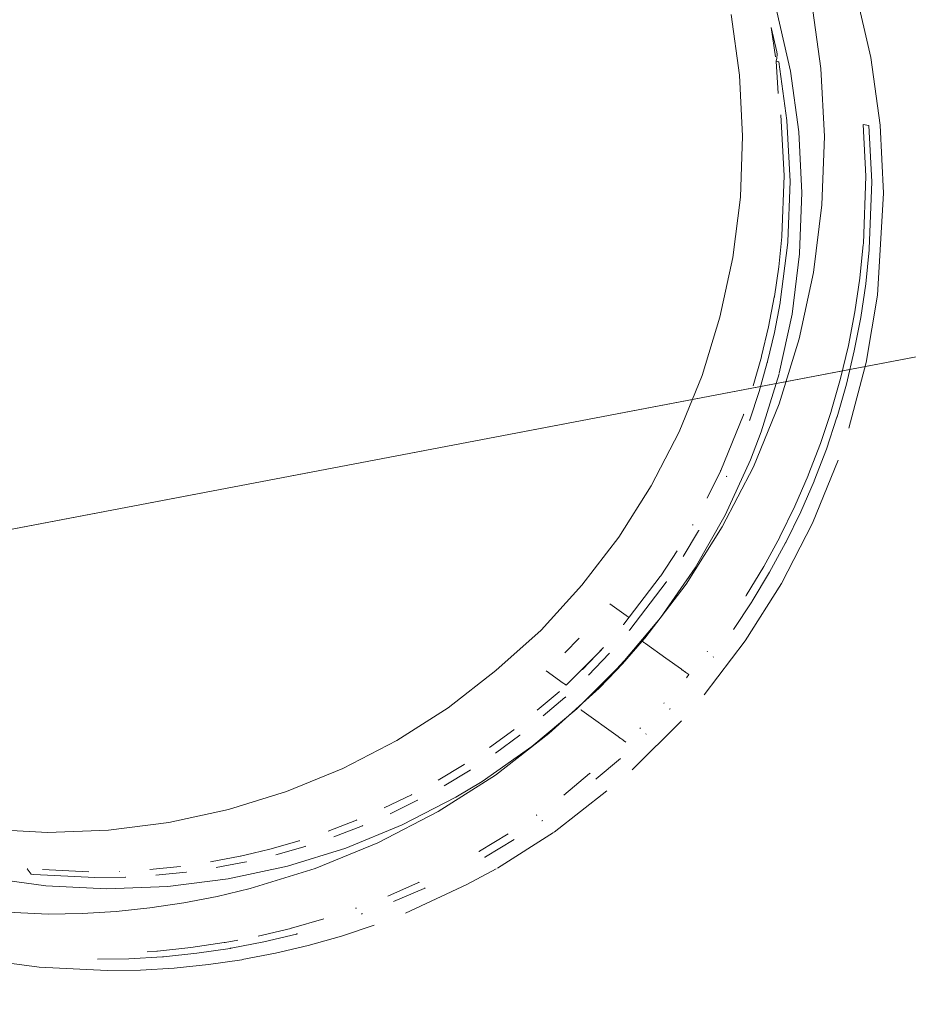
# Model space of a CAD drawing. Extents: x 3503739 to 3504470, y 5375172 to 5375561.
# Tile 53 of 121: x 3504135.0406 to 3504135.1368, y 5375386.9255 to 5375387.0321. Entities that reach past the tile are written whole.
import ezdxf

# ---------------------------------------------------------------- set-up
doc = ezdxf.new("R2010")
doc.units = 0
doc.header["$MEASUREMENT"] = 0
doc.layers.add('BHM_WA', color=7, linetype='Continuous')

msp = doc.modelspace()

# ---------------------------------------------------------------- linework, layer by layer
at = {"layer": 'BHM_WA', "color": 254, "linetype": 'Continuous', "lineweight": 13}
for p, q in [((3504135.66767, 5375387.09667), (3504134.98006, 5375386.96555)), ((3504135.12198, 5375387.03127), (3504135.12246, 5375387.02809)), ((3504135.12198, 5375387.03127), (3504135.12258, 5375387.02863)), ((3504135.12258, 5375387.02863), (3504135.12264, 5375387.02838)), ((3504135.12251, 5375387.02763), (3504135.12259, 5375387.02797)), ((3504135.12251, 5375387.02763), (3504135.12272, 5375387.02414)), ((3504135.12251, 5375387.02763), (3504135.1228, 5375387.02758)), ((3504135.12259, 5375387.02797), (3504135.12264, 5375387.02838)), ((3504135.1228, 5375387.02758), (3504135.12368, 5375387.02122)), ((3504135.12368, 5375387.02122), (3504135.12402, 5375387.01461)), ((3504135.13194, 5375387.02077), (3504135.13223, 5375387.01517)), ((3504135.13194, 5375387.02077), (3504135.13256, 5375387.02066)), ((3504135.13256, 5375387.02066), (3504135.13287, 5375387.01456)), ((3504135.12313, 5375387.0087), (3504135.12337, 5375387.01522)), ((3504135.12378, 5375387.0081), (3504135.12402, 5375387.01461)), ((3504135.13196, 5375387.00789), (3504135.13223, 5375387.01517)), ((3504135.1326, 5375387.00729), (3504135.13287, 5375387.01456)), ((3504135.1228, 5375387.00537), (3504135.12313, 5375387.00861)), ((3504135.12313, 5375387.00866), (3504135.12313, 5375387.0087)), ((3504135.12313, 5375387.00861), (3504135.12313, 5375387.00866)), ((3504135.12377, 5375387.00805), (3504135.12378, 5375387.0081)), ((3504135.12377, 5375387.008), (3504135.12377, 5375387.00805)), ((3504135.13158, 5375387.00412), (3504135.13195, 5375387.00779)), ((3504135.13195, 5375387.00779), (3504135.13196, 5375387.00784)), ((3504135.13196, 5375387.00784), (3504135.13196, 5375387.00789)), ((3504135.13222, 5375387.00351), (3504135.13259, 5375387.00718)), ((3504135.13259, 5375387.00718), (3504135.1326, 5375387.00723)), ((3504135.1326, 5375387.00723), (3504135.1326, 5375387.00729)), ((3504135.12506, 5375387.00678), (3504135.12506, 5375387.00684)), ((3504135.12232, 5375387.00214), (3504135.1228, 5375387.00537)), ((3504135.13104, 5375387.00047), (3504135.13158, 5375387.00412)), ((3504135.13168, 5375386.99986), (3504135.13222, 5375387.00351)), ((3504135.1217, 5375386.99886), (3504135.12231, 5375387.00206)), ((3504135.12231, 5375387.00206), (3504135.12232, 5375387.0021)), ((3504135.12232, 5375387.0021), (3504135.12232, 5375387.00214)), ((3504135.12234, 5375386.99825), (3504135.12295, 5375387.00145)), ((3504135.12295, 5375387.00145), (3504135.12296, 5375387.0015)), ((3504135.12296, 5375387.0015), (3504135.12296, 5375387.00154)), ((3504135.13034, 5375386.99685), (3504135.13104, 5375387.00047)), ((3504135.13098, 5375386.99624), (3504135.13168, 5375386.99986)), ((3504135.12094, 5375386.99569), (3504135.1217, 5375386.99886)), ((3504135.12158, 5375386.99509), (3504135.12234, 5375386.99825)), ((3504135.12949, 5375386.99327), (3504135.13034, 5375386.99685)), ((3504135.12003, 5375386.99248), (3504135.12092, 5375386.99561)), ((3504135.12092, 5375386.99561), (3504135.12093, 5375386.99565)), ((3504135.12093, 5375386.99565), (3504135.12094, 5375386.99569)), ((3504135.13013, 5375386.99266), (3504135.13098, 5375386.99624)), ((3504135.12067, 5375386.99187), (3504135.12156, 5375386.995)), ((3504135.12156, 5375386.995), (3504135.12158, 5375386.99504)), ((3504135.12158, 5375386.99504), (3504135.12158, 5375386.99509)), ((3504135.12848, 5375386.98973), (3504135.12949, 5375386.99327)), ((3504135.12912, 5375386.98911), (3504135.13013, 5375386.99266)), ((3504135.11965, 5375386.98879), (3504135.12067, 5375386.99187)), ((3504135.11898, 5375386.98931), (3504135.11899, 5375386.98935)), ((3504135.11899, 5375386.98935), (3504135.119, 5375386.98939)), ((3504135.12732, 5375386.98623), (3504135.12846, 5375386.98968)), ((3504135.12796, 5375386.98562), (3504135.1291, 5375386.98906)), ((3504135.12846, 5375386.98968), (3504135.12848, 5375386.98973)), ((3504135.1291, 5375386.98906), (3504135.12912, 5375386.98911)), ((3504135.11962, 5375386.9887), (3504135.11963, 5375386.98874)), ((3504135.11963, 5375386.98874), (3504135.11965, 5375386.98879)), ((3504135.11975, 5375386.98445), (3504135.1209, 5375386.98747)), ((3504135.126, 5375386.9828), (3504135.12732, 5375386.98623)), ((3504135.12664, 5375386.98218), (3504135.12796, 5375386.98562)), ((3504135.11506, 5375386.98029), (3504135.11649, 5375386.98321)), ((3504135.11649, 5375386.98321), (3504135.1165, 5375386.98325)), ((3504135.1165, 5375386.98325), (3504135.11652, 5375386.98329)), ((3504135.11713, 5375386.9826), (3504135.11715, 5375386.98264)), ((3504135.11715, 5375386.98264), (3504135.11717, 5375386.98269)), ((3504135.12454, 5375386.97942), (3504135.12598, 5375386.98275)), ((3504135.12598, 5375386.98275), (3504135.126, 5375386.9828)), ((3504135.12518, 5375386.97881), (3504135.12662, 5375386.98213)), ((3504135.12662, 5375386.98213), (3504135.12664, 5375386.98218)), ((3504135.12292, 5375386.97612), (3504135.12454, 5375386.97942)), ((3504135.12357, 5375386.97551), (3504135.12518, 5375386.97881)), ((3504135.11347, 5375386.97736), (3504135.1135, 5375386.9774)), ((3504135.1135, 5375386.9774), (3504135.11351, 5375386.97744)), ((3504135.11244, 5375386.97397), (3504135.11411, 5375386.97675)), ((3504135.11411, 5375386.97675), (3504135.11414, 5375386.97679)), ((3504135.11414, 5375386.97679), (3504135.11416, 5375386.97684)), ((3504135.12117, 5375386.97289), (3504135.1229, 5375386.97608)), ((3504135.12181, 5375386.97228), (3504135.12354, 5375386.97546)), ((3504135.1229, 5375386.97608), (3504135.12292, 5375386.97612)), ((3504135.12354, 5375386.97546), (3504135.12357, 5375386.97551)), ((3504135.11001, 5375386.97187), (3504135.1118, 5375386.97458)), ((3504135.11927, 5375386.96974), (3504135.12117, 5375386.97289)), ((3504135.11992, 5375386.96913), (3504135.12181, 5375386.97228)), ((3504135.10996, 5375386.9718), (3504135.10998, 5375386.97184)), ((3504135.10998, 5375386.97184), (3504135.11001, 5375386.97187)), ((3504135.1106, 5375386.97119), (3504135.11063, 5375386.97123)), ((3504135.11063, 5375386.97123), (3504135.11065, 5375386.97127)), ((3504135.1045, 5375386.96886), (3504135.10629, 5375386.96758)), ((3504135.11789, 5375386.96607), (3504135.11989, 5375386.96908)), ((3504135.11925, 5375386.9697), (3504135.11927, 5375386.96974)), ((3504135.11989, 5375386.96908), (3504135.11992, 5375386.96913)), ((3504135.10597, 5375386.96658), (3504135.106, 5375386.96661)), ((3504135.106, 5375386.96661), (3504135.10602, 5375386.96664)), ((3504135.10629, 5375386.96758), (3504135.1063, 5375386.96757)), ((3504135.1063, 5375386.96757), (3504135.10631, 5375386.96756)), ((3504135.1063, 5375386.96757), (3504135.1063, 5375386.96757)), ((3504135.10631, 5375386.96756), (3504135.10632, 5375386.96756)), ((3504135.10632, 5375386.96756), (3504135.10633, 5375386.96755)), ((3504135.10633, 5375386.96755), (3504135.10634, 5375386.96754)), ((3504135.10634, 5375386.96754), (3504135.10635, 5375386.96754)), ((3504135.10635, 5375386.96754), (3504135.10636, 5375386.96753)), ((3504135.10636, 5375386.96753), (3504135.10637, 5375386.96752)), ((3504135.10637, 5375386.96752), (3504135.10638, 5375386.96752)), ((3504135.10638, 5375386.96752), (3504135.10639, 5375386.96751)), ((3504135.10639, 5375386.96751), (3504135.10639, 5375386.9675)), ((3504135.10639, 5375386.9675), (3504135.1064, 5375386.9675)), ((3504135.1064, 5375386.9675), (3504135.10641, 5375386.96749)), ((3504135.10641, 5375386.96749), (3504135.10642, 5375386.96749)), ((3504135.10642, 5375386.96749), (3504135.10643, 5375386.96748)), ((3504135.10642, 5375386.96749), (3504135.10642, 5375386.96749)), ((3504135.10643, 5375386.96748), (3504135.10644, 5375386.96747)), ((3504135.10643, 5375386.96748), (3504135.10643, 5375386.96748)), ((3504135.10644, 5375386.96747), (3504135.10647, 5375386.96745)), ((3504135.10644, 5375386.96747), (3504135.10644, 5375386.96747)), ((3504135.10644, 5375386.96747), (3504135.10644, 5375386.96747)), ((3504135.10644, 5375386.96747), (3504135.10644, 5375386.96747)), ((3504135.10647, 5375386.96745), (3504135.10648, 5375386.96744)), ((3504135.10648, 5375386.96744), (3504135.10649, 5375386.96744)), ((3504135.10648, 5375386.96744), (3504135.10648, 5375386.96744)), ((3504135.10649, 5375386.96744), (3504135.10649, 5375386.96743)), ((3504135.10649, 5375386.96744), (3504135.10649, 5375386.96744)), ((3504135.10649, 5375386.96743), (3504135.1065, 5375386.96743)), ((3504135.1065, 5375386.96743), (3504135.10651, 5375386.96742)), ((3504135.1065, 5375386.96743), (3504135.1065, 5375386.96743)), ((3504135.1065, 5375386.96743), (3504135.1065, 5375386.96743)), ((3504135.10651, 5375386.96742), (3504135.10659, 5375386.96736)), ((3504135.10651, 5375386.96742), (3504135.10651, 5375386.96742)), ((3504135.10651, 5375386.96742), (3504135.10651, 5375386.96742)), ((3504135.10651, 5375386.96742), (3504135.10651, 5375386.96742)), ((3504135.10651, 5375386.96742), (3504135.10651, 5375386.96742)), ((3504135.10651, 5375386.96742), (3504135.10651, 5375386.96742)), ((3504135.10661, 5375386.96596), (3504135.10664, 5375386.966)), ((3504135.10664, 5375386.966), (3504135.10667, 5375386.96604)), ((3504135.09963, 5375386.96356), (3504135.10117, 5375386.96512)), ((3504135.10588, 5375386.96237), (3504135.10801, 5375386.9648)), ((3504135.10801, 5375386.9648), (3504135.10811, 5375386.96473)), ((3504135.10811, 5375386.96473), (3504135.10811, 5375386.96472)), ((3504135.10811, 5375386.96472), (3504135.10819, 5375386.96467)), ((3504135.10819, 5375386.96467), (3504135.1082, 5375386.96467)), ((3504135.10819, 5375386.96467), (3504135.10819, 5375386.96467)), ((3504135.1082, 5375386.96467), (3504135.1082, 5375386.96466)), ((3504135.1082, 5375386.96466), (3504135.10821, 5375386.96466)), ((3504135.10821, 5375386.96466), (3504135.10821, 5375386.96465)), ((3504135.10821, 5375386.96465), (3504135.10822, 5375386.96465)), ((3504135.10822, 5375386.96465), (3504135.10823, 5375386.96464)), ((3504135.10822, 5375386.96465), (3504135.10822, 5375386.96465)), ((3504135.10823, 5375386.96464), (3504135.10824, 5375386.96463)), ((3504135.10824, 5375386.96463), (3504135.10825, 5375386.96463)), ((3504135.10825, 5375386.96463), (3504135.10826, 5375386.96462)), ((3504135.10826, 5375386.96462), (3504135.10827, 5375386.96462)), ((3504135.10827, 5375386.96462), (3504135.10828, 5375386.96461)), ((3504135.10828, 5375386.96461), (3504135.10829, 5375386.9646)), ((3504135.10829, 5375386.9646), (3504135.1083, 5375386.96459)), ((3504135.1083, 5375386.96459), (3504135.10831, 5375386.96458)), ((3504135.10831, 5375386.96458), (3504135.10832, 5375386.96458)), ((3504135.10832, 5375386.96458), (3504135.10833, 5375386.96457)), ((3504135.10833, 5375386.96457), (3504135.10835, 5375386.96456)), ((3504135.10835, 5375386.96456), (3504135.10836, 5375386.96455)), ((3504135.10836, 5375386.96455), (3504135.11057, 5375386.96297)), ((3504135.10155, 5375386.96174), (3504135.10379, 5375386.96408)), ((3504135.10219, 5375386.96113), (3504135.10443, 5375386.96347)), ((3504135.10344, 5375386.96372), (3504135.10379, 5375386.96408)), ((3504135.10379, 5375386.96408), (3504135.10383, 5375386.96413)), ((3504135.10443, 5375386.96347), (3504135.10448, 5375386.96352)), ((3504135.11505, 5375386.96367), (3504135.11508, 5375386.96371)), ((3504135.1052, 5375386.96164), (3504135.10588, 5375386.96237)), ((3504135.11057, 5375386.96297), (3504135.11225, 5375386.96176)), ((3504135.11569, 5375386.96306), (3504135.11572, 5375386.9631)), ((3504135.09761, 5375386.9616), (3504135.09946, 5375386.96027)), ((3504135.10153, 5375386.96172), (3504135.10155, 5375386.96174)), ((3504135.10335, 5375386.95971), (3504135.1052, 5375386.96164)), ((3504135.11225, 5375386.96176), (3504135.11227, 5375386.96175)), ((3504135.11227, 5375386.96175), (3504135.11228, 5375386.96174)), ((3504135.11228, 5375386.96174), (3504135.11231, 5375386.96172)), ((3504135.11231, 5375386.96172), (3504135.11233, 5375386.96171)), ((3504135.11233, 5375386.96171), (3504135.11235, 5375386.96169)), ((3504135.11235, 5375386.96169), (3504135.11238, 5375386.96167)), ((3504135.11238, 5375386.96167), (3504135.1124, 5375386.96165)), ((3504135.1124, 5375386.96165), (3504135.11243, 5375386.96164)), ((3504135.11243, 5375386.96164), (3504135.11245, 5375386.96162)), ((3504135.11245, 5375386.96162), (3504135.11248, 5375386.9616)), ((3504135.11248, 5375386.9616), (3504135.1125, 5375386.96158)), ((3504135.1125, 5375386.96158), (3504135.11252, 5375386.96157)), ((3504135.11252, 5375386.96157), (3504135.11254, 5375386.96155)), ((3504135.11254, 5375386.96155), (3504135.11256, 5375386.96154)), ((3504135.11256, 5375386.96154), (3504135.11258, 5375386.96152)), ((3504135.11258, 5375386.96152), (3504135.1126, 5375386.96151)), ((3504135.1126, 5375386.96151), (3504135.11261, 5375386.9615)), ((3504135.11261, 5375386.9615), (3504135.11263, 5375386.96149)), ((3504135.11263, 5375386.96149), (3504135.11264, 5375386.96149)), ((3504135.11264, 5375386.96149), (3504135.11265, 5375386.96148)), ((3504135.11265, 5375386.96148), (3504135.11265, 5375386.96147)), ((3504135.11265, 5375386.96147), (3504135.11266, 5375386.96147)), ((3504135.11266, 5375386.96147), (3504135.11274, 5375386.96141)), ((3504135.11274, 5375386.96141), (3504135.11275, 5375386.9614)), ((3504135.11275, 5375386.9614), (3504135.11276, 5375386.9614)), ((3504135.11276, 5375386.9614), (3504135.11277, 5375386.96139)), ((3504135.11277, 5375386.96139), (3504135.11278, 5375386.96138)), ((3504135.11278, 5375386.96138), (3504135.11279, 5375386.96137)), ((3504135.11279, 5375386.96137), (3504135.1128, 5375386.96137)), ((3504135.1128, 5375386.96137), (3504135.11281, 5375386.96136)), ((3504135.11281, 5375386.96136), (3504135.11282, 5375386.96136)), ((3504135.11282, 5375386.96136), (3504135.11282, 5375386.96135)), ((3504135.11282, 5375386.96135), (3504135.11283, 5375386.96135)), ((3504135.11283, 5375386.96135), (3504135.11283, 5375386.96134)), ((3504135.11283, 5375386.96134), (3504135.11284, 5375386.96134)), ((3504135.11284, 5375386.96134), (3504135.11306, 5375386.96118)), ((3504135.11284, 5375386.96134), (3504135.11284, 5375386.96134)), ((3504135.11284, 5375386.96134), (3504135.11284, 5375386.96134)), ((3504135.09946, 5375386.96027), (3504135.09947, 5375386.96027)), ((3504135.09947, 5375386.96027), (3504135.09948, 5375386.96026)), ((3504135.09948, 5375386.96026), (3504135.09949, 5375386.96026)), ((3504135.09949, 5375386.96026), (3504135.09949, 5375386.96025)), ((3504135.09949, 5375386.96025), (3504135.0995, 5375386.96024)), ((3504135.0995, 5375386.96024), (3504135.09951, 5375386.96024)), ((3504135.09951, 5375386.96024), (3504135.09952, 5375386.96023)), ((3504135.09952, 5375386.96023), (3504135.09953, 5375386.96022)), ((3504135.09953, 5375386.96022), (3504135.09954, 5375386.96022)), ((3504135.09954, 5375386.96022), (3504135.09955, 5375386.96021)), ((3504135.09955, 5375386.96021), (3504135.09956, 5375386.9602)), ((3504135.09956, 5375386.9602), (3504135.09957, 5375386.9602)), ((3504135.09957, 5375386.9602), (3504135.09958, 5375386.96019)), ((3504135.09958, 5375386.96019), (3504135.09958, 5375386.96018)), ((3504135.09958, 5375386.96018), (3504135.09959, 5375386.96018)), ((3504135.09959, 5375386.96018), (3504135.0996, 5375386.96017)), ((3504135.10218, 5375386.96111), (3504135.10219, 5375386.96113)), ((3504135.11279, 5375386.96084), (3504135.11306, 5375386.96118)), ((3504135.09665, 5375386.95733), (3504135.09901, 5375386.95931)), ((3504135.09901, 5375386.95931), (3504135.09904, 5375386.95934)), ((3504135.0996, 5375386.96017), (3504135.09961, 5375386.96017)), ((3504135.0996, 5375386.96017), (3504135.0996, 5375386.96017)), ((3504135.09961, 5375386.96017), (3504135.09961, 5375386.96016)), ((3504135.09961, 5375386.96016), (3504135.09962, 5375386.96016)), ((3504135.09962, 5375386.96016), (3504135.09966, 5375386.96013)), ((3504135.09962, 5375386.96016), (3504135.09962, 5375386.96016)), ((3504135.09962, 5375386.96016), (3504135.09962, 5375386.96016)), ((3504135.09962, 5375386.96016), (3504135.09962, 5375386.96016)), ((3504135.09966, 5375386.96013), (3504135.09967, 5375386.96013)), ((3504135.09966, 5375386.96013), (3504135.09966, 5375386.96013)), ((3504135.09967, 5375386.96013), (3504135.09967, 5375386.96012)), ((3504135.09967, 5375386.96012), (3504135.09968, 5375386.96012)), ((3504135.09967, 5375386.96012), (3504135.09967, 5375386.96012)), ((3504135.09968, 5375386.96012), (3504135.09968, 5375386.96011)), ((3504135.09968, 5375386.96011), (3504135.09969, 5375386.96011)), ((3504135.09968, 5375386.96011), (3504135.09968, 5375386.96011)), ((3504135.09969, 5375386.96011), (3504135.09969, 5375386.9601)), ((3504135.09969, 5375386.96011), (3504135.09969, 5375386.96011)), ((3504135.09969, 5375386.96011), (3504135.09969, 5375386.96011)), ((3504135.09969, 5375386.96011), (3504135.09969, 5375386.96011)), ((3504135.09969, 5375386.96011), (3504135.09969, 5375386.96011)), ((3504135.09969, 5375386.96011), (3504135.09969, 5375386.96011)), ((3504135.09969, 5375386.9601), (3504135.09978, 5375386.96004)), ((3504135.09729, 5375386.95672), (3504135.09964, 5375386.95869)), ((3504135.09964, 5375386.95869), (3504135.09968, 5375386.95872)), ((3504135.09968, 5375386.95872), (3504135.09972, 5375386.95876)), ((3504135.11034, 5375386.95804), (3504135.11036, 5375386.95806)), ((3504135.11036, 5375386.95806), (3504135.1104, 5375386.95812)), ((3504135.10136, 5375386.95738), (3504135.10137, 5375386.95738)), ((3504135.10137, 5375386.95738), (3504135.10138, 5375386.95737)), ((3504135.10138, 5375386.95737), (3504135.10139, 5375386.95736)), ((3504135.10139, 5375386.95736), (3504135.1014, 5375386.95735)), ((3504135.1014, 5375386.95735), (3504135.10141, 5375386.95734)), ((3504135.10141, 5375386.95734), (3504135.10143, 5375386.95734)), ((3504135.10143, 5375386.95734), (3504135.10144, 5375386.95733)), ((3504135.10144, 5375386.95733), (3504135.10145, 5375386.95732)), ((3504135.10145, 5375386.95732), (3504135.10146, 5375386.95731)), ((3504135.10146, 5375386.95731), (3504135.10539, 5375386.95448)), ((3504135.11097, 5375386.95743), (3504135.111, 5375386.95745)), ((3504135.111, 5375386.95745), (3504135.11105, 5375386.95751)), ((3504135.09147, 5375386.95328), (3504135.09412, 5375386.95522)), ((3504135.09412, 5375386.95522), (3504135.09416, 5375386.95525)), ((3504135.10776, 5375386.95536), (3504135.1078, 5375386.95539)), ((3504135.1078, 5375386.95539), (3504135.10784, 5375386.95542)), ((3504135.09211, 5375386.95267), (3504135.09477, 5375386.95461)), ((3504135.09477, 5375386.95461), (3504135.0948, 5375386.95464)), ((3504135.10539, 5375386.95448), (3504135.10541, 5375386.95447)), ((3504135.10541, 5375386.95447), (3504135.10543, 5375386.95445)), ((3504135.10543, 5375386.95445), (3504135.10545, 5375386.95444)), ((3504135.10545, 5375386.95444), (3504135.10548, 5375386.95442)), ((3504135.10548, 5375386.95442), (3504135.1055, 5375386.95441)), ((3504135.1055, 5375386.95441), (3504135.10553, 5375386.95439)), ((3504135.10553, 5375386.95439), (3504135.10555, 5375386.95437)), ((3504135.10555, 5375386.95437), (3504135.10558, 5375386.95435)), ((3504135.10558, 5375386.95435), (3504135.1056, 5375386.95433)), ((3504135.1056, 5375386.95433), (3504135.10563, 5375386.95431)), ((3504135.10563, 5375386.95431), (3504135.10565, 5375386.9543)), ((3504135.10565, 5375386.9543), (3504135.10567, 5375386.95428)), ((3504135.10567, 5375386.95428), (3504135.1057, 5375386.95426)), ((3504135.1057, 5375386.95426), (3504135.10572, 5375386.95425)), ((3504135.10572, 5375386.95425), (3504135.10573, 5375386.95424)), ((3504135.10573, 5375386.95424), (3504135.10575, 5375386.95422)), ((3504135.10575, 5375386.95422), (3504135.10577, 5375386.95421)), ((3504135.10577, 5375386.95421), (3504135.10578, 5375386.9542)), ((3504135.10578, 5375386.9542), (3504135.10579, 5375386.9542)), ((3504135.10579, 5375386.9542), (3504135.1058, 5375386.95419)), ((3504135.1058, 5375386.95419), (3504135.10581, 5375386.95418)), ((3504135.10581, 5375386.95418), (3504135.10591, 5375386.95411)), ((3504135.10581, 5375386.95418), (3504135.10581, 5375386.95418)), ((3504135.10581, 5375386.95418), (3504135.10581, 5375386.95418)), ((3504135.10591, 5375386.95411), (3504135.10592, 5375386.95411)), ((3504135.10592, 5375386.95411), (3504135.10593, 5375386.9541)), ((3504135.10593, 5375386.9541), (3504135.10594, 5375386.95409)), ((3504135.10594, 5375386.95409), (3504135.10595, 5375386.95408)), ((3504135.10595, 5375386.95408), (3504135.10596, 5375386.95408)), ((3504135.10596, 5375386.95408), (3504135.10597, 5375386.95407)), ((3504135.10597, 5375386.95407), (3504135.10597, 5375386.95406)), ((3504135.10597, 5375386.95406), (3504135.10598, 5375386.95406)), ((3504135.10598, 5375386.95406), (3504135.10599, 5375386.95406)), ((3504135.10599, 5375386.95406), (3504135.10599, 5375386.95405)), ((3504135.10599, 5375386.95405), (3504135.106, 5375386.95405)), ((3504135.106, 5375386.95405), (3504135.106, 5375386.95404)), ((3504135.106, 5375386.95404), (3504135.10622, 5375386.95388)), ((3504135.106, 5375386.95404), (3504135.106, 5375386.95404)), ((3504135.106, 5375386.95404), (3504135.106, 5375386.95404)), ((3504135.1084, 5375386.95474), (3504135.10844, 5375386.95477)), ((3504135.10302, 5375386.94991), (3504135.10565, 5375386.95211)), ((3504135.08592, 5375386.94976), (3504135.08873, 5375386.95146)), ((3504135.08656, 5375386.94915), (3504135.08937, 5375386.95085)), ((3504135.08873, 5375386.95146), (3504135.08877, 5375386.95148)), ((3504135.08937, 5375386.95085), (3504135.08941, 5375386.95087)), ((3504135.08784, 5375386.94792), (3504135.09066, 5375386.94962)), ((3504135.09952, 5375386.94814), (3504135.1023, 5375386.95046)), ((3504135.1023, 5375386.95046), (3504135.10234, 5375386.95049)), ((3504135.10234, 5375386.95049), (3504135.10238, 5375386.95052)), ((3504135.10297, 5375386.94987), (3504135.10302, 5375386.94991)), ((3504135.08007, 5375386.94674), (3504135.08303, 5375386.94818)), ((3504135.08071, 5375386.94612), (3504135.08367, 5375386.94757)), ((3504135.08303, 5375386.94818), (3504135.08307, 5375386.9482)), ((3504135.08367, 5375386.94757), (3504135.08371, 5375386.94759)), ((3504135.07398, 5375386.94424), (3504135.07705, 5375386.94542)), ((3504135.07705, 5375386.94542), (3504135.07709, 5375386.94544)), ((3504135.09651, 5375386.94595), (3504135.09656, 5375386.94597)), ((3504135.09656, 5375386.94597), (3504135.0966, 5375386.946)), ((3504135.09715, 5375386.94533), (3504135.09719, 5375386.94535)), ((3504135.09719, 5375386.94535), (3504135.09724, 5375386.94538)), ((3504135.07462, 5375386.94363), (3504135.0777, 5375386.94481)), ((3504135.0777, 5375386.94481), (3504135.07774, 5375386.94483)), ((3504135.06769, 5375386.94229), (3504135.07086, 5375386.94319)), ((3504135.07086, 5375386.94319), (3504135.0709, 5375386.94321)), ((3504135.09039, 5375386.94206), (3504135.0935, 5375386.94394)), ((3504135.09104, 5375386.94145), (3504135.09413, 5375386.94332)), ((3504135.06587, 5375386.94185), (3504135.06769, 5375386.94229)), ((3504135.06833, 5375386.94167), (3504135.0715, 5375386.94258)), ((3504135.0715, 5375386.94258), (3504135.07154, 5375386.9426)), ((3504135.09035, 5375386.94204), (3504135.09039, 5375386.94206)), ((3504135.06124, 5375386.94089), (3504135.06448, 5375386.94152)), ((3504135.06448, 5375386.94152), (3504135.06452, 5375386.94153)), ((3504135.06452, 5375386.94153), (3504135.06587, 5375386.94185)), ((3504135.09031, 5375386.94202), (3504135.09035, 5375386.94204)), ((3504135.09094, 5375386.9414), (3504135.09099, 5375386.94142)), ((3504135.09099, 5375386.94142), (3504135.09104, 5375386.94145)), ((3504135.0414, 5375386.94015), (3504135.04184, 5375386.93956)), ((3504135.0414, 5375386.94015), (3504135.04148, 5375386.94014)), ((3504135.05469, 5375386.94006), (3504135.05798, 5375386.9404)), ((3504135.05798, 5375386.9404), (3504135.05802, 5375386.94041)), ((3504135.06188, 5375386.94028), (3504135.06512, 5375386.9409)), ((3504135.06512, 5375386.9409), (3504135.06517, 5375386.94092)), ((3504135.08903, 5375386.93844), (3504135.0922, 5375386.94016)), ((3504135.04184, 5375386.93956), (3504135.04212, 5375386.93952)), ((3504135.04873, 5375386.9392), (3504135.05203, 5375386.93925)), ((3504135.05139, 5375386.93986), (3504135.05144, 5375386.93987)), ((3504135.05203, 5375386.93925), (3504135.05208, 5375386.93926)), ((3504135.05533, 5375386.93945), (3504135.05862, 5375386.93979)), ((3504135.05862, 5375386.93979), (3504135.05867, 5375386.9398)), ((3504135.08045, 5375386.9372), (3504135.08378, 5375386.93865)), ((3504135.08109, 5375386.93659), (3504135.08441, 5375386.93803)), ((3504135.08378, 5375386.93865), (3504135.08382, 5375386.93867)), ((3504135.08382, 5375386.93867), (3504135.08387, 5375386.93869)), ((3504135.08441, 5375386.93803), (3504135.08446, 5375386.93805)), ((3504135.08446, 5375386.93805), (3504135.08451, 5375386.93808)), ((3504135.07697, 5375386.93587), (3504135.07702, 5375386.93588)), ((3504135.07702, 5375386.93588), (3504135.07706, 5375386.9359)), ((3504135.07004, 5375386.93372), (3504135.07353, 5375386.93472)), ((3504135.0776, 5375386.93525), (3504135.07765, 5375386.93527)), ((3504135.07765, 5375386.93527), (3504135.07771, 5375386.93529)), ((3504135.06641, 5375386.93285), (3504135.06994, 5375386.9337)), ((3504135.06999, 5375386.93371), (3504135.07004, 5375386.93372)), ((3504135.06704, 5375386.93224), (3504135.07057, 5375386.93308)), ((3504135.07057, 5375386.93308), (3504135.07062, 5375386.93309)), ((3504135.07062, 5375386.93309), (3504135.07068, 5375386.9331)), ((3504135.06274, 5375386.93215), (3504135.06279, 5375386.93215)), ((3504135.06279, 5375386.93215), (3504135.06284, 5375386.93216)), ((3504135.06284, 5375386.93216), (3504135.0642, 5375386.93242)), ((3504135.06337, 5375386.93153), (3504135.06342, 5375386.93154)), ((3504135.06342, 5375386.93154), (3504135.06348, 5375386.93155)), ((3504135.04902, 5375386.93035), (3504135.05242, 5375386.9304)), ((3504135.05242, 5375386.9304), (3504135.05605, 5375386.93062)), ((3504135.05441, 5375386.93117), (3504135.05543, 5375386.93123)), ((3504135.05543, 5375386.93123), (3504135.05547, 5375386.93123)), ((3504135.05547, 5375386.93123), (3504135.05552, 5375386.93123)), ((3504135.05605, 5375386.93062), (3504135.05611, 5375386.93062)), ((3504135.05611, 5375386.93062), (3504135.05616, 5375386.93062))]:
    msp.add_line(p, q, dxfattribs=at)
for points in [[(3504135.66767, 5375387.09667, 0), (3504134.98006, 5375386.96555, 0), (3504135.11118, 5375386.27794, 0), (3504135.79879, 5375386.40906, 0), (3504135.66767, 5375387.09667, 0), (3504134.98006, 5375386.96555, 0)], [(3504135.13415, 5375387.01333, 0), (3504135.13378, 5375387.02072, 0), (3504135.13277, 5375387.02805, 0), (3504135.13112, 5375387.03527, 0)], [(3504135.12635, 5375387.03418, 0), (3504135.12737, 5375387.02684, 0), (3504135.12774, 5375387.01946, 0), (3504135.12746, 5375387.01208, 0), (3504135.12709, 5375387.00841, 0), (3504135.12655, 5375387.00476, 0), (3504135.12585, 5375387.00114, 0), (3504135.125, 5375386.99756, 0), (3504135.12399, 5375386.99402, 0), (3504135.12283, 5375386.99052, 0), (3504135.12151, 5375386.98709, 0), (3504135.12005, 5375386.98371, 0), (3504135.11844, 5375386.98041, 0), (3504135.11668, 5375386.97718, 0), (3504135.11479, 5375386.97403, 0), (3504135.11276, 5375386.97097, 0), (3504135.11059, 5375386.968, 0), (3504135.1083, 5375386.96513, 0), (3504135.10588, 5375386.96237, 0), (3504135.10335, 5375386.95971, 0), (3504135.10056, 5375386.95705, 0), (3504135.09789, 5375386.95481, 0), (3504135.09507, 5375386.95246, 0), (3504135.09211, 5375386.95029, 0), (3504135.08905, 5375386.94825, 0), (3504135.08591, 5375386.94635, 0), (3504135.08268, 5375386.94459, 0), (3504135.07938, 5375386.94298, 0), (3504135.07601, 5375386.94151, 0), (3504135.07258, 5375386.94019, 0), (3504135.06909, 5375386.93902, 0), (3504135.06555, 5375386.93801, 0), (3504135.06197, 5375386.93715, 0), (3504135.05835, 5375386.93645, 0), (3504135.0547, 5375386.93591, 0), (3504135.05103, 5375386.93553, 0), (3504135.04735, 5375386.9353, 0), (3504135.04366, 5375386.93524, 0), (3504135.03628, 5375386.93561, 0)], [(3504135.12506, 5375387.00684, 0), (3504135.12506, 5375387.0069, 0), (3504135.1253, 5375387.01338, 0), (3504135.12497, 5375387.01999, 0), (3504135.12406, 5375387.02656, 0), (3504135.12259, 5375387.03303, 0)], [(3504135.03699, 5375386.94443, 0), (3504135.0436, 5375386.9441, 0), (3504135.04691, 5375386.94415, 0), (3504135.0502, 5375386.94435, 0), (3504135.05349, 5375386.94469, 0), (3504135.05675, 5375386.94518, 0), (3504135.05999, 5375386.94581, 0), (3504135.0632, 5375386.94657, 0), (3504135.06637, 5375386.94748, 0), (3504135.06949, 5375386.94853, 0), (3504135.07257, 5375386.94971, 0), (3504135.07558, 5375386.95103, 0), (3504135.07854, 5375386.95247, 0), (3504135.08143, 5375386.95405, 0), (3504135.08424, 5375386.95575, 0), (3504135.08698, 5375386.95757, 0), (3504135.08964, 5375386.95951, 0), (3504135.09216, 5375386.96162, 0), (3504135.09455, 5375386.96362, 0), (3504135.09705, 5375386.96601, 0), (3504135.09932, 5375386.96839, 0), (3504135.10148, 5375386.97087, 0), (3504135.10353, 5375386.97343, 0), (3504135.10547, 5375386.97609, 0), (3504135.10729, 5375386.97883, 0), (3504135.10898, 5375386.98165, 0), (3504135.11056, 5375386.98454, 0), (3504135.112, 5375386.9875, 0), (3504135.11331, 5375386.99052, 0), (3504135.11449, 5375386.9936, 0), (3504135.11553, 5375386.99673, 0), (3504135.11643, 5375386.9999, 0), (3504135.1172, 5375387.00311, 0), (3504135.11782, 5375387.00635, 0), (3504135.1183, 5375387.00962, 0), (3504135.11864, 5375387.0129, 0), (3504135.11888, 5375387.01951, 0), (3504135.11855, 5375387.02612, 0), (3504135.11765, 5375387.03269, 0)], [(3504135.12337, 5375387.01522, 0), (3504135.12304, 5375387.02183, 0), (3504135.12272, 5375387.02414, 0)], [(3504135.1304, 5375386.98789, 0), (3504135.13141, 5375386.99143, 0), (3504135.13227, 5375386.99501, 0), (3504135.13296, 5375386.99863, 0), (3504135.1335, 5375387.00228, 0), (3504135.13388, 5375387.00595, 0), (3504135.13388, 5375387.00602, 0), (3504135.13388, 5375387.00609, 0), (3504135.13415, 5375387.01333, 0)], [(3504135.12296, 5375387.00154, 0), (3504135.12344, 5375387.00476, 0), (3504135.12377, 5375387.008, 0)], [(3504135.12286, 5375386.99383, 0), (3504135.12287, 5375386.99389, 0), (3504135.12362, 5375386.99704, 0), (3504135.12424, 5375387.00022, 0), (3504135.12425, 5375387.00028, 0), (3504135.12425, 5375387.00034, 0), (3504135.12472, 5375387.00355, 0), (3504135.12506, 5375387.00678, 0)], [(3504135.1209, 5375386.98747, 0), (3504135.12092, 5375386.98753, 0), (3504135.12094, 5375386.98759, 0), (3504135.12196, 5375386.99066, 0), (3504135.12285, 5375386.99377, 0), (3504135.12286, 5375386.99383, 0)], [(3504135.119, 5375386.98939, 0), (3504135.11948, 5375386.99083, 0), (3504135.11987, 5375386.992, 0), (3504135.12003, 5375386.99248, 0)], [(3504135.11652, 5375386.98329, 0), (3504135.11718, 5375386.98481, 0), (3504135.11782, 5375386.98627, 0), (3504135.11869, 5375386.98856, 0), (3504135.11898, 5375386.98931, 0)], [(3504135.11962, 5375386.9887, 0), (3504135.11934, 5375386.98798, 0), (3504135.11914, 5375386.98745, 0), (3504135.11846, 5375386.98567, 0)], [(3504135.11471, 5375386.95901, 0), (3504135.11696, 5375386.96182, 0), (3504135.117, 5375386.96187, 0), (3504135.11917, 5375386.96484, 0), (3504135.12116, 5375386.96785, 0), (3504135.1212, 5375386.9679, 0), (3504135.12309, 5375386.97105, 0), (3504135.12482, 5375386.97422, 0), (3504135.12485, 5375386.97428, 0), (3504135.12646, 5375386.97758, 0), (3504135.1279, 5375386.9809, 0), (3504135.12793, 5375386.98096, 0), (3504135.12924, 5375386.9844, 0), (3504135.13038, 5375386.98782, 0), (3504135.1304, 5375386.98789, 0)], [(3504135.11717, 5375386.98269, 0), (3504135.11779, 5375386.98412, 0), (3504135.11805, 5375386.98474, 0), (3504135.1183, 5375386.98531, 0), (3504135.11846, 5375386.98567, 0)], [(3504135.09066, 5375386.94962, 0), (3504135.09071, 5375386.94965, 0), (3504135.09339, 5375386.95144, 0), (3504135.09605, 5375386.95338, 0), (3504135.0961, 5375386.95342, 0), (3504135.09857, 5375386.95549, 0), (3504135.10092, 5375386.95746, 0), (3504135.10096, 5375386.9575, 0), (3504135.10101, 5375386.95754, 0), (3504135.10346, 5375386.95988, 0), (3504135.10348, 5375386.95991, 0), (3504135.10571, 5375386.96224, 0), (3504135.10577, 5375386.96231, 0), (3504135.10789, 5375386.96474, 0), (3504135.10793, 5375386.96478, 0), (3504135.10797, 5375386.96483, 0), (3504135.10998, 5375386.96735, 0), (3504135.11188, 5375386.96996, 0), (3504135.11192, 5375386.97001, 0), (3504135.11195, 5375386.97007, 0), (3504135.11373, 5375386.97275, 0), (3504135.1154, 5375386.97552, 0), (3504135.11543, 5375386.97558, 0), (3504135.11546, 5375386.97563, 0), (3504135.117, 5375386.97847, 0), (3504135.11841, 5375386.98137, 0), (3504135.11844, 5375386.98143, 0), (3504135.11846, 5375386.98149, 0), (3504135.11975, 5375386.98445, 0)], [(3504135.11571, 5375386.97968, 0), (3504135.11617, 5375386.98063, 0), (3504135.11713, 5375386.9826, 0)], [(3504135.11351, 5375386.97744, 0), (3504135.11502, 5375386.98021, 0), (3504135.11506, 5375386.98029, 0)], [(3504135.11571, 5375386.97968, 0), (3504135.11419, 5375386.97689, 0), (3504135.11416, 5375386.97684, 0)], [(3504135.1118, 5375386.97458, 0), (3504135.11227, 5375386.97537, 0), (3504135.11347, 5375386.97736, 0)], [(3504135.11244, 5375386.97397, 0), (3504135.11163, 5375386.97274, 0), (3504135.11065, 5375386.97127, 0)], [(3504135.10602, 5375386.96664, 0), (3504135.10805, 5375386.96918, 0), (3504135.10887, 5375386.97031, 0), (3504135.10996, 5375386.9718, 0)], [(3504135.10667, 5375386.96604, 0), (3504135.10837, 5375386.96817, 0), (3504135.10869, 5375386.96857, 0), (3504135.1106, 5375386.97119, 0)], [(3504135.10117, 5375386.96512, 0), (3504135.1019, 5375386.96591, 0), (3504135.10192, 5375386.96594, 0), (3504135.10409, 5375386.96837, 0), (3504135.1041, 5375386.96839, 0), (3504135.10412, 5375386.96841, 0), (3504135.1045, 5375386.96886, 0)], [(3504135.11724, 5375386.96668, 0), (3504135.11741, 5375386.96692, 0), (3504135.11793, 5375386.96771, 0), (3504135.11842, 5375386.96846, 0), (3504135.11925, 5375386.9697, 0)], [(3504135.10383, 5375386.96413, 0), (3504135.10509, 5375386.96557, 0), (3504135.10597, 5375386.96658, 0), (3504135.106, 5375386.96661, 0)], [(3504135.10659, 5375386.96736, 0), (3504135.10602, 5375386.96664, 0), (3504135.106, 5375386.96661, 0)], [(3504135.11508, 5375386.96371, 0), (3504135.1155, 5375386.96429, 0), (3504135.11642, 5375386.96555, 0), (3504135.11685, 5375386.96614, 0), (3504135.11724, 5375386.96668, 0)], [(3504134.98049, 5375386.96562, 0), (3504134.98503, 5375386.95973, 0), (3504134.99005, 5375386.95426, 0), (3504134.99553, 5375386.94923, 0), (3504135.00142, 5375386.9447, 0), (3504135.00767, 5375386.9407, 0), (3504135.01425, 5375386.93725, 0), (3504135.02109, 5375386.93438, 0), (3504135.02814, 5375386.93212, 0), (3504135.03536, 5375386.93048, 0), (3504135.04269, 5375386.92948, 0), (3504135.05007, 5375386.92912, 0)], [(3504135.10379, 5375386.96408, 0), (3504135.10383, 5375386.96413, 0), (3504135.10597, 5375386.96658, 0)], [(3504135.10448, 5375386.96352, 0), (3504135.10477, 5375386.96386, 0), (3504135.10661, 5375386.96596, 0)], [(3504135.11572, 5375386.9631, 0), (3504135.11595, 5375386.96341, 0), (3504135.11642, 5375386.96406, 0), (3504135.11687, 5375386.96468, 0), (3504135.11739, 5375386.96539, 0), (3504135.11752, 5375386.96556, 0), (3504135.11789, 5375386.96607, 0)], [(3504135.09761, 5375386.9616, 0), (3504135.09962, 5375386.96355, 0), (3504135.09963, 5375386.96356, 0)], [(3504135.09978, 5375386.96004, 0), (3504135.10153, 5375386.96172, 0), (3504135.10155, 5375386.96174, 0), (3504135.10344, 5375386.96372, 0)], [(3504135.11279, 5375386.96084, 0), (3504135.11407, 5375386.96245, 0), (3504135.11505, 5375386.96367, 0)], [(3504135.11569, 5375386.96306, 0), (3504135.11462, 5375386.96172, 0), (3504135.11343, 5375386.96023, 0)], [(3504135.10153, 5375386.96172, 0), (3504135.10083, 5375386.96104, 0), (3504135.10073, 5375386.96095, 0), (3504135.10064, 5375386.96086, 0), (3504135.09907, 5375386.95937, 0), (3504135.09904, 5375386.95934, 0)], [(3504135.10218, 5375386.96111, 0), (3504135.1007, 5375386.9597, 0), (3504135.10058, 5375386.95958, 0), (3504135.10045, 5375386.95946, 0), (3504135.09972, 5375386.95876, 0)], [(3504135.11008, 5375386.95778, 0), (3504135.11034, 5375386.95804, 0), (3504135.11036, 5375386.95806, 0), (3504135.1104, 5375386.95812, 0), (3504135.11279, 5375386.96084, 0)], [(3504135.1104, 5375386.95812, 0), (3504135.11212, 5375386.96008, 0), (3504135.11279, 5375386.96084, 0)], [(3504135.11105, 5375386.95751, 0), (3504135.11148, 5375386.958, 0), (3504135.1133, 5375386.96008, 0), (3504135.11343, 5375386.96023, 0)], [(3504135.10335, 5375386.95971, 0), (3504135.10111, 5375386.95757, 0), (3504135.10136, 5375386.95738, 0)], [(3504135.10692, 5375386.95088, 0), (3504135.10966, 5375386.95349, 0), (3504135.10971, 5375386.95354, 0), (3504135.10976, 5375386.95359, 0), (3504135.11225, 5375386.95619, 0), (3504135.11227, 5375386.95622, 0), (3504135.11234, 5375386.95629, 0), (3504135.11471, 5375386.95901, 0)], [(3504135.09665, 5375386.95733, 0), (3504135.09584, 5375386.95666, 0), (3504135.09416, 5375386.95525, 0)], [(3504135.1078, 5375386.95539, 0), (3504135.10784, 5375386.95542, 0), (3504135.11008, 5375386.95778, 0)], [(3504135.10784, 5375386.95542, 0), (3504135.10937, 5375386.95703, 0), (3504135.11034, 5375386.95804, 0)], [(3504135.10844, 5375386.95477, 0), (3504135.10848, 5375386.95481, 0), (3504135.10885, 5375386.9552, 0), (3504135.11097, 5375386.95743, 0)], [(3504135.0948, 5375386.95464, 0), (3504135.09583, 5375386.9555, 0), (3504135.09729, 5375386.95672, 0)], [(3504135.10776, 5375386.95536, 0), (3504135.10646, 5375386.95411, 0), (3504135.10501, 5375386.95273, 0)], [(3504135.1078, 5375386.95539, 0), (3504135.10776, 5375386.95536, 0), (3504135.10622, 5375386.95388, 0)], [(3504135.10565, 5375386.95211, 0), (3504135.10613, 5375386.95257, 0), (3504135.1084, 5375386.95474, 0)], [(3504135.08877, 5375386.95148, 0), (3504135.09057, 5375386.95268, 0), (3504135.09066, 5375386.95274, 0), (3504135.09147, 5375386.95328, 0)], [(3504135.10501, 5375386.95273, 0), (3504135.10311, 5375386.95114, 0), (3504135.10287, 5375386.95093, 0), (3504135.10262, 5375386.95072, 0), (3504135.10238, 5375386.95052, 0)], [(3504135.08941, 5375386.95087, 0), (3504135.09072, 5375386.95174, 0), (3504135.09084, 5375386.95182, 0), (3504135.09211, 5375386.95267, 0)], [(3504135.09846, 5375386.94412, 0), (3504135.09852, 5375386.94416, 0), (3504135.10143, 5375386.94629, 0), (3504135.10419, 5375386.9486, 0), (3504135.10425, 5375386.94864, 0), (3504135.1043, 5375386.94868, 0), (3504135.10692, 5375386.95088, 0)], [(3504135.08307, 5375386.9482, 0), (3504135.08499, 5375386.94925, 0), (3504135.08592, 5375386.94976, 0)], [(3504135.10016, 5375386.94752, 0), (3504135.10241, 5375386.94941, 0), (3504135.1027, 5375386.94965, 0), (3504135.10293, 5375386.94984, 0)], [(3504135.10293, 5375386.94984, 0), (3504135.10297, 5375386.94987, 0), (3504135.10297, 5375386.94987, 0)], [(3504135.08371, 5375386.94759, 0), (3504135.08535, 5375386.94849, 0), (3504135.08656, 5375386.94915, 0)], [(3504135.05001, 5375386.93797, 0), (3504135.05332, 5375386.93802, 0), (3504135.05338, 5375386.93803, 0), (3504135.05662, 5375386.93822, 0), (3504135.0599, 5375386.93856, 0), (3504135.05996, 5375386.93857, 0), (3504135.06317, 5375386.93905, 0), (3504135.06641, 5375386.93968, 0), (3504135.06647, 5375386.93969, 0), (3504135.06961, 5375386.94045, 0), (3504135.07278, 5375386.94135, 0), (3504135.07284, 5375386.94137, 0), (3504135.0759, 5375386.9424, 0), (3504135.07898, 5375386.94358, 0), (3504135.07904, 5375386.94361, 0), (3504135.082, 5375386.9449, 0), (3504135.08495, 5375386.94634, 0), (3504135.08501, 5375386.94637, 0), (3504135.08784, 5375386.94792, 0)], [(3504135.0966, 5375386.946, 0), (3504135.09872, 5375386.94755, 0), (3504135.09952, 5375386.94814, 0)], [(3504135.09724, 5375386.94538, 0), (3504135.09869, 5375386.94645, 0), (3504135.10016, 5375386.94752, 0)], [(3504135.08007, 5375386.94674, 0), (3504135.07904, 5375386.94629, 0), (3504135.07895, 5375386.94625, 0), (3504135.07709, 5375386.94544, 0)], [(3504135.08071, 5375386.94612, 0), (3504135.07962, 5375386.94565, 0), (3504135.0795, 5375386.94559, 0), (3504135.07774, 5375386.94483, 0)], [(3504135.09651, 5375386.94595, 0), (3504135.09449, 5375386.9446, 0), (3504135.09425, 5375386.94444, 0), (3504135.0935, 5375386.94394, 0)], [(3504135.09413, 5375386.94332, 0), (3504135.0944, 5375386.9435, 0), (3504135.09467, 5375386.94368, 0), (3504135.09715, 5375386.94533, 0)], [(3504135.0709, 5375386.94321, 0), (3504135.07245, 5375386.94373, 0), (3504135.07254, 5375386.94376, 0), (3504135.07264, 5375386.94379, 0), (3504135.07398, 5375386.94424, 0)], [(3504135.07154, 5375386.9426, 0), (3504135.07318, 5375386.94314, 0), (3504135.07331, 5375386.94319, 0), (3504135.07344, 5375386.94323, 0), (3504135.07462, 5375386.94363, 0)], [(3504135.09232, 5375386.94022, 0), (3504135.0954, 5375386.94209, 0), (3504135.0984, 5375386.94409, 0), (3504135.09846, 5375386.94412, 0)], [(3504135.02406, 5375386.94269, 0), (3504135.03038, 5375386.94067, 0), (3504135.03684, 5375386.9392, 0), (3504135.04341, 5375386.9383, 0), (3504135.05001, 5375386.93797, 0)], [(3504135.06517, 5375386.94092, 0), (3504135.06691, 5375386.94133, 0), (3504135.06833, 5375386.94167, 0)], [(3504135.08713, 5375386.94028, 0), (3504135.08976, 5375386.94172, 0), (3504135.09031, 5375386.94202, 0)], [(3504135.08776, 5375386.93967, 0), (3504135.09012, 5375386.94095, 0), (3504135.09094, 5375386.9414, 0)], [(3504135.04809, 5375386.93981, 0), (3504135.04306, 5375386.94006, 0), (3504135.04297, 5375386.94006, 0), (3504135.04289, 5375386.94007, 0), (3504135.04281, 5375386.94007, 0), (3504135.04275, 5375386.94007, 0), (3504135.04269, 5375386.94008, 0), (3504135.04263, 5375386.94008, 0), (3504135.04259, 5375386.94008, 0), (3504135.04255, 5375386.94008, 0), (3504135.04251, 5375386.94009, 0), (3504135.04248, 5375386.94009, 0), (3504135.04246, 5375386.94009, 0), (3504135.04244, 5375386.94009, 0), (3504135.04243, 5375386.94009, 0), (3504135.04242, 5375386.94009, 0), (3504135.04217, 5375386.9401, 0), (3504135.04215, 5375386.9401, 0), (3504135.04214, 5375386.9401, 0), (3504135.04148, 5375386.94014, 0)], [(3504135.05144, 5375386.93987, 0), (3504135.05146, 5375386.93987, 0), (3504135.05469, 5375386.94006, 0)], [(3504135.05802, 5375386.94041, 0), (3504135.05893, 5375386.94055, 0), (3504135.06124, 5375386.94089, 0)], [(3504135.05867, 5375386.9398, 0), (3504135.06034, 5375386.94005, 0), (3504135.06188, 5375386.94028, 0)], [(3504135.08387, 5375386.93869, 0), (3504135.0848, 5375386.93914, 0), (3504135.08505, 5375386.93927, 0), (3504135.08713, 5375386.94028, 0)], [(3504135.0922, 5375386.94016, 0), (3504135.09226, 5375386.94019, 0), (3504135.09232, 5375386.94022, 0)], [(3504135.04212, 5375386.93952, 0), (3504135.04409, 5375386.93943, 0), (3504135.04414, 5375386.93942, 0), (3504135.0442, 5375386.93942, 0), (3504135.04428, 5375386.93942, 0), (3504135.04436, 5375386.93941, 0), (3504135.04446, 5375386.93941, 0), (3504135.04458, 5375386.9394, 0), (3504135.04471, 5375386.9394, 0), (3504135.04485, 5375386.93939, 0), (3504135.04501, 5375386.93938, 0), (3504135.04518, 5375386.93937, 0), (3504135.04537, 5375386.93936, 0), (3504135.04873, 5375386.9392, 0)], [(3504135.04809, 5375386.93981, 0), (3504135.05123, 5375386.93986, 0), (3504135.05134, 5375386.93986, 0), (3504135.05139, 5375386.93986, 0)], [(3504135.05208, 5375386.93926, 0), (3504135.05291, 5375386.93931, 0), (3504135.05308, 5375386.93931, 0), (3504135.05326, 5375386.93933, 0), (3504135.05533, 5375386.93945, 0)], [(3504135.08451, 5375386.93808, 0), (3504135.08535, 5375386.93849, 0), (3504135.08564, 5375386.93863, 0), (3504135.08776, 5375386.93967, 0)], [(3504135.08236, 5375386.93536, 0), (3504135.08567, 5375386.9368, 0), (3504135.08573, 5375386.93682, 0), (3504135.08579, 5375386.93685, 0), (3504135.08903, 5375386.93844, 0)], [(3504135.07706, 5375386.9359, 0), (3504135.07937, 5375386.93678, 0), (3504135.07964, 5375386.93689, 0), (3504135.07992, 5375386.937, 0), (3504135.08045, 5375386.9372, 0)], [(3504135.07353, 5375386.93472, 0), (3504135.07461, 5375386.93508, 0), (3504135.07697, 5375386.93587, 0)], [(3504135.07771, 5375386.93529, 0), (3504135.08009, 5375386.9362, 0), (3504135.0804, 5375386.93632, 0), (3504135.08071, 5375386.93644, 0), (3504135.08109, 5375386.93659, 0)], [(3504135.06469, 5375386.93031, 0), (3504135.06476, 5375386.93032, 0), (3504135.06831, 5375386.93101, 0), (3504135.07183, 5375386.93185, 0), (3504135.07189, 5375386.93186, 0), (3504135.07196, 5375386.93188, 0), (3504135.07543, 5375386.93287, 0), (3504135.07886, 5375386.93402, 0), (3504135.07892, 5375386.93404, 0), (3504135.07899, 5375386.93406, 0), (3504135.08236, 5375386.93536, 0)], [(3504135.07416, 5375386.9341, 0), (3504135.07562, 5375386.93459, 0), (3504135.0776, 5375386.93525, 0)], [(3504135.06994, 5375386.9337, 0), (3504135.06995, 5375386.9337, 0), (3504135.06999, 5375386.93371, 0)], [(3504135.07068, 5375386.9331, 0), (3504135.07125, 5375386.93327, 0), (3504135.07416, 5375386.9341, 0)], [(3504135.0642, 5375386.93242, 0), (3504135.0646, 5375386.9325, 0), (3504135.06502, 5375386.93258, 0), (3504135.06641, 5375386.93285, 0)], [(3504135.05552, 5375386.93123, 0), (3504135.0561, 5375386.9313, 0), (3504135.05615, 5375386.9313, 0), (3504135.05623, 5375386.93131, 0), (3504135.05634, 5375386.93132, 0), (3504135.05649, 5375386.93134, 0), (3504135.05667, 5375386.93135, 0), (3504135.05689, 5375386.93138, 0), (3504135.05714, 5375386.9314, 0), (3504135.05743, 5375386.93143, 0), (3504135.05775, 5375386.93147, 0), (3504135.05811, 5375386.9315, 0), (3504135.05851, 5375386.93155, 0), (3504135.05894, 5375386.93159, 0), (3504135.05914, 5375386.93161, 0)], [(3504135.05914, 5375386.93161, 0), (3504135.05939, 5375386.93165, 0), (3504135.05985, 5375386.93172, 0), (3504135.06274, 5375386.93215, 0)], [(3504135.05978, 5375386.931, 0), (3504135.06018, 5375386.93106, 0), (3504135.06064, 5375386.93113, 0), (3504135.06113, 5375386.9312, 0), (3504135.06164, 5375386.93128, 0), (3504135.06337, 5375386.93153, 0)], [(3504135.06704, 5375386.93224, 0), (3504135.06662, 5375386.93215, 0), (3504135.06615, 5375386.93206, 0), (3504135.06569, 5375386.93197, 0), (3504135.06348, 5375386.93155, 0)], [(3504135.05179, 5375386.93101, 0), (3504135.04856, 5375386.93096, 0), (3504135.04902, 5375386.93035, 0)], [(3504135.05441, 5375386.93117, 0), (3504135.0543, 5375386.93116, 0), (3504135.0542, 5375386.93116, 0), (3504135.05179, 5375386.93101, 0)], [(3504135.05616, 5375386.93062, 0), (3504135.05777, 5375386.93079, 0), (3504135.05794, 5375386.93081, 0), (3504135.05814, 5375386.93083, 0), (3504135.05838, 5375386.93085, 0), (3504135.05867, 5375386.93088, 0), (3504135.05899, 5375386.93092, 0), (3504135.05936, 5375386.93096, 0), (3504135.05976, 5375386.931, 0), (3504135.05978, 5375386.931, 0)], [(3504135.05007, 5375386.92912, 0), (3504135.05369, 5375386.92917, 0), (3504135.05731, 5375386.92939, 0), (3504135.05738, 5375386.92939, 0), (3504135.05745, 5375386.9294, 0), (3504135.06105, 5375386.92977, 0), (3504135.06463, 5375386.9303, 0), (3504135.06469, 5375386.93031, 0)]]:
    msp.add_polyline3d(points, dxfattribs=at)

doc.saveas('drawing.dxf')
